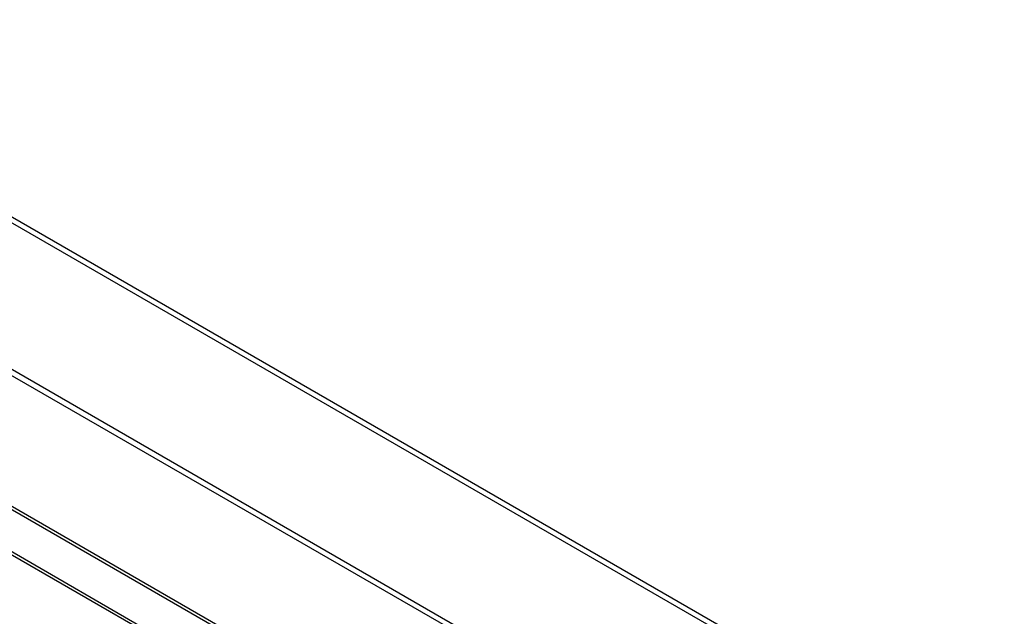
# Model space of a CAD drawing. Header units: inches. Extents: x 0 to 34, y 0 to 22.
# Tile 116 of 124: x 24.974 to 25.369, y 15.983 to 16.222. Entities that reach past the tile are written whole.
import ezdxf

# ---------------------------------------------------------------- set-up
doc = ezdxf.new("R2010")
doc.units = ezdxf.units.IN
doc.header["$LTSCALE"] = 1.87
doc.header["$MEASUREMENT"] = 0
doc.layers.get('0').update_dxf_attribs({"linetype": 'CONTINUOUS'})

msp = doc.modelspace()

# ---------------------------------------------------------------- linework, layer by layer
at = {"color": 7, "linetype": 'CONTINUOUS'}
for p, q in [((22.06541, 17.81826), (26.94444, 15.00117)), ((22.06688, 17.81981), (26.94592, 15.00271)), ((26.9187, 14.95709), (22.03967, 17.77419)), ((26.91807, 14.95502), (22.03903, 17.77212)), ((22.1125, 17.67737), (26.84305, 14.94602)), ((22.11328, 17.6756), (26.84382, 14.94425)), ((26.87402, 14.90849), (23.61325, 16.79122)), ((26.87508, 14.9091), (23.61431, 16.79183))]:
    msp.add_line(p, q, dxfattribs=at)

doc.saveas('drawing.dxf')
